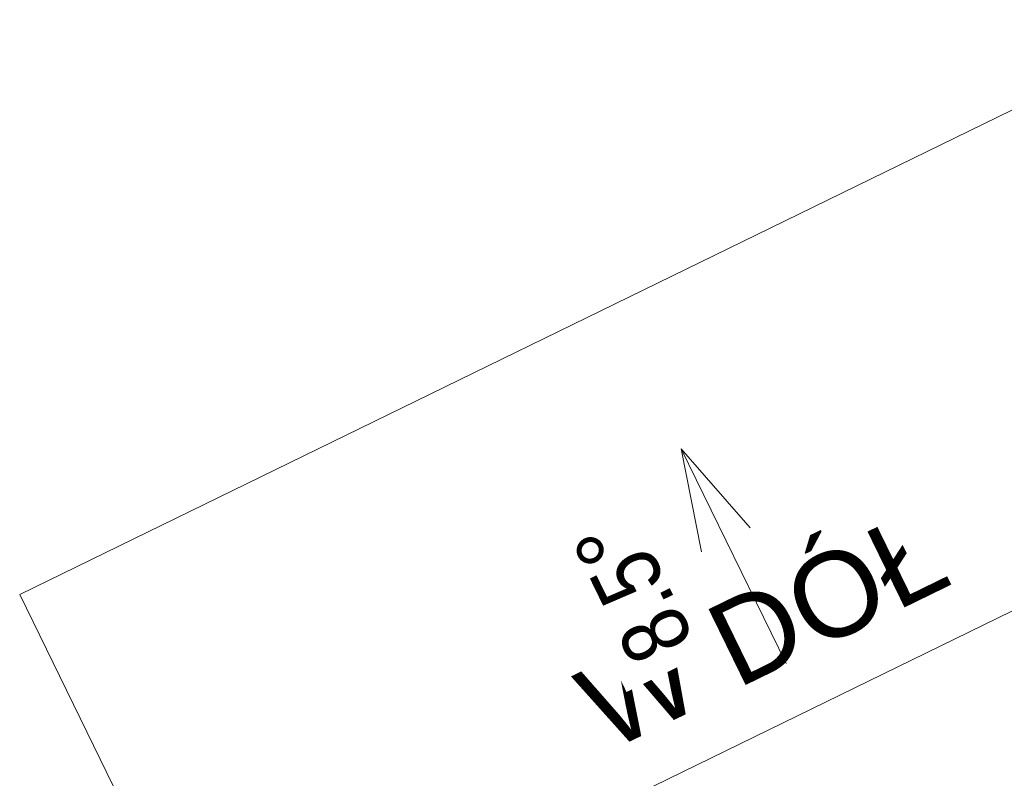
# Model space of a CAD drawing. Extents: x 6414462 to 20492237, y 5756825 to 17376351.
# Tile 53 of 127: x 6497755.51 to 6497756.97, y 5809741.15 to 5809742.27. Entities that reach past the tile are written whole.
import ezdxf

# ---------------------------------------------------------------- set-up
doc = ezdxf.new("R2010")
doc.units = 0
for name, color, linetype, lineweight in [('A-FLOR', 7, 'Continuous', 5), ('A-FLOR-LEVL', 7, 'Continuous', 5), ('A-FLOR-LEVL-TEXT', 7, 'Continuous', 5), ('G-ANNO-DIMS', 7, 'Continuous', 5)]:
    doc.layers.add(name, color=color, linetype=linetype, lineweight=lineweight)
doc.styles.add('Arial', font='arial.ttf', dxfattribs={"height": 0.122942})
doc.styles.add('Arial Narrow_1', font='txt', dxfattribs={"height": 1.5})

msp = doc.modelspace()

# ---------------------------------------------------------------- linework, layer by layer
at = {"layer": 'A-FLOR'}
msp.add_line((6497757.547, 5809741.6696, 0.1), (6497755.8038, 5809740.8181, 0.1), dxfattribs=at)
at = {"layer": 'A-FLOR-LEVL'}
for p, q in [((6497755.5111, 5809741.4175, 0.1), (6497757.2543, 5809742.2689, 0.1)), ((6497755.8038, 5809740.8181, 0.1), (6497757.547, 5809741.6696, 0.1)), ((6497755.5111, 5809741.4175, 0.1), (6497755.8038, 5809740.8181, 0.1))]:
    msp.add_line(p, q, dxfattribs=at)

# ---------------------------------------------------------------- next in the draw order: texts
at = {"layer": 'A-FLOR-LEVL-TEXT', "insert": (6497756.3269, 5809741.2957, 0.1), "char_height": 0.125, "width": 0.696916, "attachment_point": 1, "rotation": 26.0324, "line_spacing_factor": 0.941778, "style": 'Arial', "bg_fill": 3, "box_fill_scale": 1.25, "bg_fill_color": 256, "bg_fill_true_color": 13158600, "bg_fill_transparency": 0}
msp.add_mtext('W DÓŁ', dxfattribs=at)

# ---------------------------------------------------------------- next in the draw order: texts
at = {"layer": 'G-ANNO-DIMS', "insert": (6497756.4214, 5809741.3064, 0.1), "char_height": 0.1, "width": 0.206311, "attachment_point": 1, "rotation": 116.0324, "line_spacing_factor": 0.974696, "style": 'Arial Narrow_1', "bg_fill": 3, "box_fill_scale": 1.25, "bg_fill_color": 256, "bg_fill_true_color": 13158600, "bg_fill_transparency": 0}
msp.add_mtext('8.5°', dxfattribs=at)

# ---------------------------------------------------------------- next in the draw order: linework, layer by layer
at = {"layer": 'G-ANNO-DIMS'}
for p, q in [((6497756.491, 5809741.633, 0.1), (6497756.5929, 5809741.5159, 0.1)), ((6497756.491, 5809741.633, 0.1), (6497756.5207, 5809741.4806, 0.1)), ((6497756.6463, 5809741.315, 0.1), (6497756.491, 5809741.633, 0.1))]:
    msp.add_line(p, q, dxfattribs=at)

doc.saveas('drawing.dxf')
